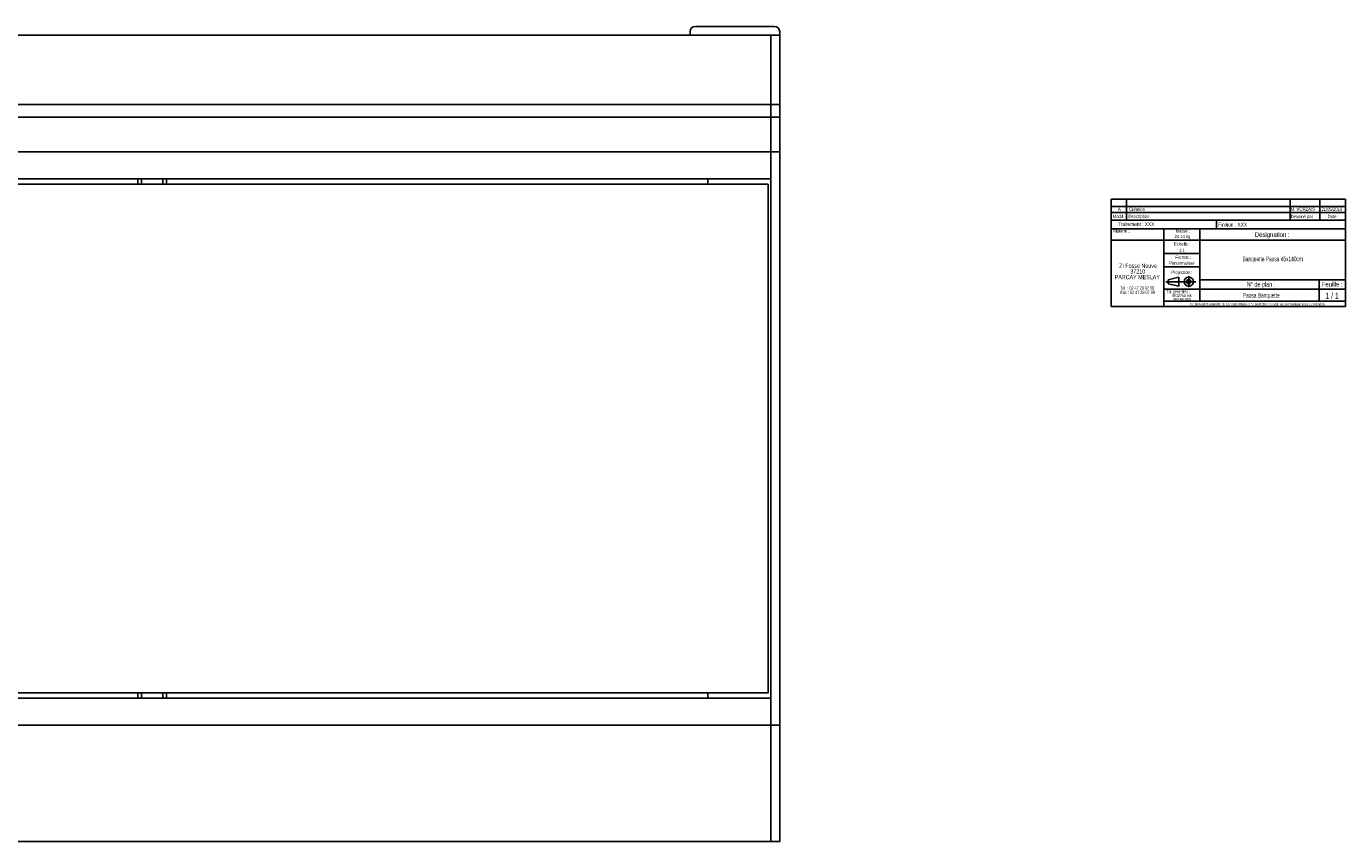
# Model space of a CAD drawing. Header units: millimetres. Extents: x 53 to 2039, y 44 to 1064.
# Tile 2 of 3: x 1046 to 1782, y 44 to 499. Entities that reach past the tile are written whole.
import ezdxf

# ---------------------------------------------------------------- set-up
doc = ezdxf.new("R2010")
doc.units = ezdxf.units.MM
doc.layers.add('FORMAT', color=7, linetype='Continuous')
doc.styles.add('SLDTEXTSTYLE0', font='TXT', dxfattribs={"width": 0.605})
doc.styles.add('SLDTEXTSTYLE1', font='TXT', dxfattribs={"width": 0.75})
doc.styles.add('SLDTEXTSTYLE2', font='TXT', dxfattribs={"width": 0.666667})
doc.styles.add('SLDTEXTSTYLE3', font='TXT', dxfattribs={"width": 0.675})
doc.styles.add('SLDTEXTSTYLE4', font='TXT', dxfattribs={"width": 0.65})
doc.styles.add('SLDTEXTSTYLE5', font='TXT', dxfattribs={"width": 0.6875})

# ---------------------------------------------------------------- blocks, each defined once
blk = doc.blocks.new('SW_NOTE_0')
at = {"layer": 'FORMAT', "color": 0, "attachment_point": 2}
for s, insert, char_height, style in [('ZI Fosse Neuve', (11.05, 3.07), 2.3813, 'SLDTEXTSTYLE1'), ('PARCAY MESLAY', (10.64, -3.28), 2.3813, 'SLDTEXTSTYLE1'), ('37210', (10.92, -0.11), 2.381, 'SLDTEXTSTYLE1'), ('Tel  : 02 47 29 07 08', (10.56, -9.61), 1.8521, 'SLDTEXTSTYLE2'), ('Fax : 02 47 29 07 09', (10.88, -12.08), 1.8521, 'SLDTEXTSTYLE3')]:
    blk.add_mtext(s, dxfattribs=dict(at, insert=insert, char_height=char_height, style=style))
blk = doc.blocks.new('SW_NOTE_0_1')
at = {"layer": 'FORMAT', "color": 0, "char_height": 1.587, "attachment_point": 2, "style": 'SLDTEXTSTYLE1'}
for s, insert in [('ISO2768 mk', (5.78, 2.05)), ('NFE86-050', (5.74, -0.07))]:
    blk.add_mtext(s, dxfattribs=dict(at, insert=insert))

msp = doc.modelspace()

# ---------------------------------------------------------------- linework, layer by layer
at = {"color": 7, "linetype": 'Continuous', "lineweight": 25}
for p, q in [((70.961, 494.149), (1460.961, 494.149)), ((1415.961, 496.149), (1415.961, 494.149)), ((1462.961, 499.149), (1418.961, 499.149)), ((1460.961, 494.149), (1460.961, 455.529)), ((1460.961, 494.149), (1465.961, 494.149)), ((1460.961, 455.53), (1460.961, 494.149)), ((1465.961, 494.149), (1465.961, 496.149)), ((1465.961, 455.53), (1465.961, 494.149)), ((70.961, 455.529), (1460.961, 455.529)), ((1460.961, 455.53), (1465.961, 455.53)), ((1460.961, 455.529), (1460.961, 448.404)), ((1465.961, 455.53), (1465.961, 448.405)), ((70.961, 448.404), (1460.961, 448.404)), ((1465.961, 448.405), (1460.961, 448.405)), ((1460.961, 448.404), (1460.961, 429.147)), ((1465.961, 429.149), (1465.961, 448.405)), ((70.961, 429.147), (1460.961, 429.147)), ((1460.961, 429.149), (1465.961, 429.149)), ((1460.961, 109.149), (1460.961, 429.149)), ((1460.961, 429.147), (1460.961, 414.147)), ((1465.961, 109.149), (1465.961, 429.149)), ((70.961, 414.147), (1460.961, 414.147)), ((1107.961, 411.148), (1107.961, 414.147)), ((1123.961, 414.147), (1123.961, 411.148)), ((1425.961, 414.147), (1425.961, 411.148)), ((1459.461, 411.148), (72.461, 411.148)), ((1459.461, 127.148), (1459.461, 411.148)), ((72.461, 127.148), (1459.461, 127.148)), ((1107.961, 124.149), (1107.961, 127.148)), ((1123.961, 127.148), (1123.961, 124.149)), ((1425.961, 127.148), (1425.961, 124.149)), ((70.961, 124.149), (1460.961, 124.149)), ((1460.961, 109.149), (1460.961, 124.149)), ((70.961, 109.149), (1460.961, 109.149)), ((1460.961, 44.149), (1460.961, 109.149)), ((1460.961, 109.149), (1465.961, 109.149)), ((1465.961, 44.149), (1465.961, 109.149)), ((70.961, 44.149), (1460.961, 44.149)), ((1460.961, 44.149), (1465.961, 44.149))]:
    msp.add_line(p, q, dxfattribs=at)
at = {"color": 8, "linetype": 'Continuous', "lineweight": 25}
for p, q in [((1109.961, 414.147), (1109.961, 411.148)), ((1121.961, 411.148), (1121.961, 414.147)), ((1109.961, 127.148), (1109.961, 124.149)), ((1121.961, 124.149), (1121.961, 127.148))]:
    msp.add_line(p, q, dxfattribs=at)
at = {"color": 7, "linetype": 'Continuous', "lineweight": 25}
for centre, start, end in [((1418.961, 496.149), 90, 180), ((1462.961, 496.149), 0, 90)]:
    msp.add_arc(centre, 3, start, end, dxfattribs=at)
at = {"layer": 'FORMAT', "color": 7}
for p, q in [((1650.865, 398.617), (1650.865, 402.617)), ((1650.865, 402.617), (1781.624, 402.617)), ((1650.865, 390.909), (1650.865, 398.617)), ((1650.865, 398.617), (1781.624, 398.617)), ((1650.865, 398.617), (1781.624, 398.617)), ((1659.414, 398.617), (1659.414, 402.617)), ((1659.414, 390.909), (1659.414, 398.617)), ((1767.286, 398.617), (1767.286, 402.617)), ((1767.286, 390.909), (1767.286, 398.617)), ((1650.865, 395.293), (1781.624, 395.293)), ((1781.624, 390.909), (1650.865, 390.909)), ((1650.865, 342.729), (1650.865, 390.909)), ((1650.865, 390.909), (1781.624, 390.909)), ((1709.526, 390.909), (1709.526, 386.107)), ((1650.865, 386.107), (1781.624, 386.107)), ((1680.235, 386.107), (1680.235, 342.729)), ((1700.345, 386.107), (1700.345, 345.75)), ((1650.865, 379.813), (1700.345, 379.813)), ((1700.345, 379.813), (1781.624, 379.813)), ((1680.235, 372.422), (1700.345, 372.422)), ((1680.235, 364.961), (1700.345, 364.961)), ((1681.297, 356.638), (1698.066, 356.638)), ((1682.656, 357.737), (1688.554, 359.096)), ((1682.656, 355.54), (1682.656, 357.737)), ((1682.656, 355.54), (1688.554, 354.181)), ((1688.554, 359.096), (1688.554, 354.181)), ((1688.554, 359.096), (1688.554, 354.181)), ((1694.134, 359.752), (1694.134, 353.553)), ((1700.345, 357.747), (1781.624, 357.747)), ((1766.83, 357.747), (1766.83, 345.75)), ((1680.235, 352.443), (1781.624, 352.443)), ((1680.235, 345.75), (1781.624, 345.75))]:
    msp.add_line(p, q, dxfattribs=at)
at = {"layer": 'FORMAT'}
for p, q in [((1750.611, 402.617), (1750.611, 390.909)), ((1781.624, 342.729), (1781.624, 402.617)), ((1650.865, 342.729), (1781.624, 342.729))]:
    msp.add_line(p, q, dxfattribs=at)
at = {"layer": 'FORMAT', "color": 7}
for radius in [2.574, 1.214]:
    msp.add_circle((1694.134, 356.638), radius, dxfattribs=at)

# ---------------------------------------------------------------- block references
at = {"layer": 'FORMAT'}
for name, p in [('SW_NOTE_0', (1654.778, 363.698)), ('SW_NOTE_0_1', (1684.44, 347.641))]:
    msp.add_blockref(name, p, dxfattribs=at)

# ---------------------------------------------------------------- texts
for s, insert, char_height, attachment_point, style in [('A', (1655.431, 398.043), 1.852, 2, 'SLDTEXTSTYLE1'), ('Création', (1660.899, 398.043), 1.8521, 1, 'SLDTEXTSTYLE1'), ('M. VORZAIS', (1751.034, 398.041), 1.8521, 1, 'SLDTEXTSTYLE1'), ('21/05/2019', (1768.072, 398.041), 1.8521, 1, 'SLDTEXTSTYLE1'), ('Modif.', (1651.742, 394.095), 1.8521, 1, 'SLDTEXTSTYLE1'), ('Description', (1660.515, 394.095), 1.85208, 1, 'SLDTEXTSTYLE1'), ('Dessiné par', (1751.034, 393.97), 1.85208, 1, 'SLDTEXTSTYLE1'), ('Date', (1771.643, 393.97), 1.8521, 1, 'SLDTEXTSTYLE1'), ('Matière :', (1652.087, 385.948), 1.8521, 1, 'SLDTEXTSTYLE1'), ('Traitement : XXX', (1654.7, 389.814), 2.11667, 1, 'SLDTEXTSTYLE1'), ('24.14 kg', (1686.161, 382.803), 1.8521, 1, 'SLDTEXTSTYLE1'), ('Masse :', (1690.823, 385.948), 1.8521, 2, 'SLDTEXTSTYLE1'), ('Finition : XXX', (1710.513, 389.56), 2.11667, 1, 'SLDTEXTSTYLE1'), ('Désignation :', (1740.681, 384.268), 2.64583, 2, 'SLDTEXTSTYLE1'), ('Echelle :', (1685.965, 378.634), 1.8521, 1, 'SLDTEXTSTYLE1'), ('Personnaliser', (1690.266, 367.988), 1.85208, 2, 'SLDTEXTSTYLE1'), ('Format :', (1690.999, 371.253), 1.8521, 2, 'SLDTEXTSTYLE1'), ('1:1', (1688.728, 375.077), 1.8521, 1, 'SLDTEXTSTYLE1'), ('Banquette Paosa 45x140cm', (1740.976, 370.679), 2.64583, 2, 'SLDTEXTSTYLE0'), ('Projection :', (1684.405, 362.843), 1.85208, 1, 'SLDTEXTSTYLE1'), ('N° de plan :', (1734.44, 356.539), 2.64583, 2, 'SLDTEXTSTYLE5'), ('Feuille :', (1774.094, 356.539), 2.6458, 2, 'SLDTEXTSTYLE1'), ('Tol. générales :', (1681.783, 352.091), 1.85208, 1, 'SLDTEXTSTYLE0'), ('Paosa Banquette', (1734.584, 350.391), 2.64583, 2, 'SLDTEXTSTYLE0'), ('1 / 1', (1774.06, 350.465), 3.5, 2, 'SLDTEXTSTYLE4'), ('Ce plan est la propriété de Concept Urbain et ne peut être reproduit ou communiqué sans autorisation.', (1732.584, 344.812), 1.322917, 2, 'SLDTEXTSTYLE1')]:
    msp.add_mtext(s, dxfattribs=dict(at, insert=insert, char_height=char_height, attachment_point=attachment_point, style=style))

doc.saveas('drawing.dxf')
